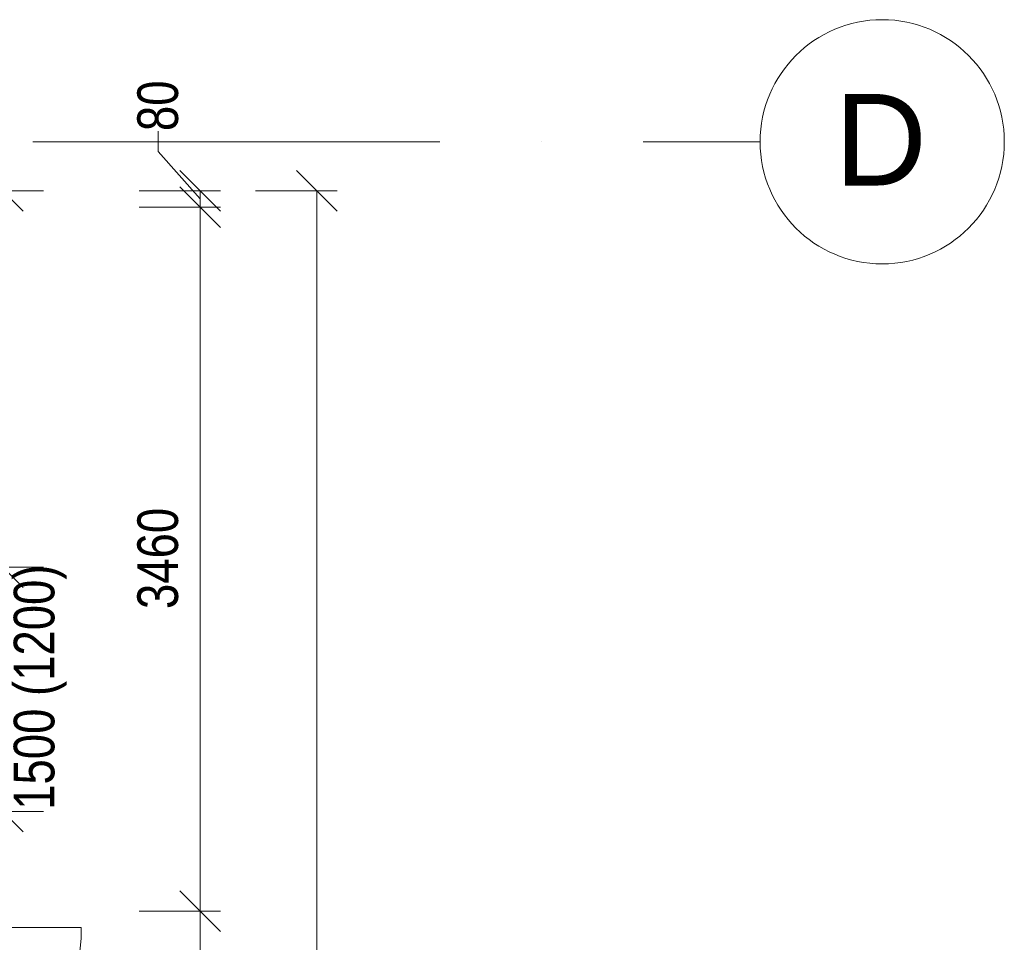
# Model space of a CAD drawing. Header units: millimetres. Extents: x 17762 to 172224, y -23587 to 40136.
# Tile 40 of 49: x 100946 to 105785, y 29816 to 34350. Entities that reach past the tile are written whole.
import ezdxf

# ---------------------------------------------------------------- set-up
doc = ezdxf.new("R2010")
doc.units = ezdxf.units.MM
doc.linetypes.add('Čerchovaná 20mm', pattern=[3000, 2000, -500, 0, -500])
doc.linetypes.add('Čerchovaná 3mm', pattern=[500, 300, -100, 0, -100])
for name, color, linetype, lineweight in [('CA_DVERE18', 8, 'Continuous', 9), ('CA_DVERE25', 7, 'Continuous', 9), ('CA_DVERE_NEVHRA1', 3, 'Čerchovaná 3mm', 13), ('CA_KOTY', 3, 'Continuous', 9), ('CA_KOTY-100', 3, 'Continuous', 9), ('CA_OSY', 5, 'Continuous', 9), ('CA_TEXT35', 62, 'Continuous', 9)]:
    doc.layers.add(name, color=color, linetype=linetype, lineweight=lineweight)
doc.styles.add('Arial_1', font='arial.ttf', dxfattribs={"width": 0.8, "height": 200})
doc.styles.add('Arial_2', font='arial.ttf', dxfattribs={"height": 450})
doc.dimstyles.new('CS_Průběžná_-_2_0_mm__stavařská_čárka__výška_otvoru_MASKA_OFF', dxfattribs={"dimscale": 304.8, "dimtxt": 204.05188, "dimasz": 0.656168, "dimexe": 0.656168, "dimexo": 1.64042, "dimgap": 0, "dimtad": 1, "dimdec": 0, "dimrnd": 5, "dimzin": 0, "dimdsep": 46, "dimtxsty": 'Arial_1', "dimblk1": 'OBLIQUE', "dimblk2": 'OBLIQUE', "dimsah": 1, "dimcen": 0.09, "dimdle": 0.656168, "dimazin": 0, "dimtfac": 1, "dimtdec": 4, "dimtix": 1, "dimtmove": 0, "dimatfit": 3, "dimfxl": 1, "dimtvp": 1, "dimtolj": 1, "dimtzin": 0, "dimarcsym": 2})
doc.dimstyles.new('HP_Přímá_-_2_mm_Ariel_1-100', dxfattribs={"dimscale": 304.8, "dimtxt": 204.05188, "dimasz": 0.656168, "dimexe": 0.328084, "dimexo": 0.0625, "dimgap": 0.164042, "dimtad": 1, "dimdec": 0, "dimzin": 0, "dimdsep": 46, "dimtxsty": 'Arial_1', "dimblk1": 'OBLIQUE', "dimblk2": 'OBLIQUE', "dimsah": 1, "dimcen": 0.09, "dimazin": 0, "dimtfac": 1, "dimtdec": 4, "dimtix": 1, "dimtmove": 0, "dimatfit": 3, "dimfxl": 0.984252, "dimfxlon": 1, "dimtvp": 1, "dimtolj": 1, "dimtzin": 0, "dimarcsym": 2})
doc.dimstyles.new('HP_Přímá_-_2_mm_Ariel_1-100_1', dxfattribs={"dimscale": 304.8, "dimtxt": 204.05188, "dimasz": 0.656168, "dimexe": 0.328084, "dimexo": 0.0625, "dimgap": 0.164042, "dimtad": 1, "dimdec": 0, "dimzin": 0, "dimdsep": 46, "dimtxsty": 'Arial_1', "dimblk1": 'OBLIQUE', "dimblk2": 'OBLIQUE', "dimsah": 1, "dimcen": 0.09, "dimazin": 0, "dimtfac": 1, "dimtdec": 4, "dimtix": 1, "dimtmove": 1, "dimatfit": 3, "dimfxl": 0.984252, "dimfxlon": 1, "dimtvp": 1, "dimtolj": 1, "dimtzin": 0, "dimarcsym": 2})

# ---------------------------------------------------------------- blocks, each defined once
blk = doc.blocks.new('CZ-Dveře_otočné_jednokřídlé_OCZ - CZ-Dveře_otočné_jednokřídlé_1000-2321949-PŮDORYS 1_NP  _ vestavek V2')
at = {"layer": 'CA_DVERE18'}
blk.add_line((-500, -40), (-500, 960), dxfattribs=at)
blk.add_arc((-500, -40), 1000, 360, 90, dxfattribs=at)
at = {"layer": 'CA_DVERE25', "lineweight": 25}
for p, q in [((-580, -140), (-580, -40)), ((-580, -40), (-500, -40)), ((-500, -40), (-500, -140)), ((500, -140), (500, -40)), ((500, -40), (580, -40)), ((580, -40), (580, -140)), ((-500, -140), (-580, -140)), ((580, -140), (500, -140))]:
    blk.add_line(p, q, dxfattribs=at)
at = {"layer": 'CA_DVERE25'}
for p, q in [((-500, -80), (-500, -40)), ((-500, -40), (500, -40)), ((500, -40), (500, -80)), ((500, -80), (-500, -80))]:
    blk.add_line(p, q, dxfattribs=at)
at = {"layer": 'CA_DVERE_NEVHRA1'}
blk.add_line((-580, 40), (580, 40), dxfattribs=at)
blk = doc.blocks.new('Osnova - Bublina osnovy 12mm-4850-PŮDORYS 1_NP  _ vestavek V2')
at = {"layer": 'CA_TEXT35'}
blk.add_circle((0, 0), 6, dxfattribs=at)
blk = doc.blocks.new('DIMBLOCK30-PŮDORYS 1_NP  _ vestavek V2')
at = {"layer": 'CA_KOTY-100'}
for p, q in [((101833.6, 29968.8), (101733.6, 30068.8)), ((101833.6, 29968.8), (101533.6, 29968.8)), ((101833.6, 28808.8), (101833.6, 29968.8)), ((101833.6, 29968.8), (101933.6, 29868.8)), ((101833.6, 29968.8), (101933.6, 29968.8)), ((101833.6, 28808.8), (101733.6, 28908.8)), ((101833.6, 28808.8), (101533.6, 28808.8)), ((101833.6, 28808.8), (101933.6, 28708.8)), ((101833.6, 28808.8), (101933.6, 28808.8))]:
    blk.add_line(p, q, dxfattribs=at)
at = {"layer": 'CA_KOTY-100', "color": 0, "char_height": 200, "width": 587.669, "attachment_point": 1, "rotation": 90, "line_spacing_factor": 0.941778, "style": 'Arial_1'}
for s, insert in [('1160', (101524, 29143.9)), ('2050', (101937.9, 29143.9))]:
    blk.add_mtext(s, dxfattribs=dict(at, insert=insert))
blk = doc.blocks.new('_Oblique')
at = {"color": 0, "linetype": 'ByBlock', "lineweight": -2}
blk.add_line((-0.5, -0.5), (0.5, 0.5), dxfattribs=at)
blk = doc.blocks.new('DIMBLOCK31-PŮDORYS 1_NP  _ vestavek V2')
at = {"layer": 'CA_KOTY-100'}
for p, q in [((101833.6, 33429), (101733.6, 33529)), ((101833.6, 33429), (101533.6, 33429)), ((101833.6, 29968.8), (101833.6, 33429)), ((101833.6, 33429), (101933.6, 33329)), ((101833.6, 33429), (101933.6, 33429)), ((101833.6, 29968.8), (101733.6, 30068.8)), ((101833.6, 29968.8), (101533.6, 29968.8)), ((101833.6, 29968.8), (101933.6, 29868.8)), ((101833.6, 29968.8), (101933.6, 29968.8))]:
    blk.add_line(p, q, dxfattribs=at)
at = {"layer": 'CA_KOTY-100', "color": 0, "insert": (101524, 31454), "char_height": 200, "width": 587.669, "attachment_point": 1, "rotation": 90, "line_spacing_factor": 0.941778, "style": 'Arial_1'}
blk.add_mtext('3460', dxfattribs=at)
blk = doc.blocks.new('DIMBLOCK32-PŮDORYS 1_NP  _ vestavek V2')
at = {"layer": 'CA_KOTY-100'}
for p, q in [((101626.6, 33802.6), (101626.6, 33702.6)), ((101626.6, 33702.6), (101833.6, 33469)), ((101833.6, 33509), (101733.6, 33609)), ((101833.6, 33509), (101533.6, 33509)), ((101833.6, 33429), (101733.6, 33529)), ((101833.6, 33429), (101833.6, 33509)), ((101833.6, 33509), (101933.6, 33409)), ((101833.6, 33509), (101933.6, 33509)), ((101833.6, 33429), (101533.6, 33429)), ((101833.6, 33429), (101933.6, 33329)), ((101833.6, 33429), (101933.6, 33429))]:
    blk.add_line(p, q, dxfattribs=at)
at = {"layer": 'CA_KOTY-100', "color": 0, "insert": (101524, 33802.6), "char_height": 200, "width": 293.835, "attachment_point": 1, "rotation": 90, "line_spacing_factor": 0.941778, "style": 'Arial_1'}
blk.add_mtext('80', dxfattribs=at)
blk = doc.blocks.new('DIMBLOCK39-PŮDORYS 1_NP  _ vestavek V2')
at = {"layer": 'CA_KOTY-100'}
for p, q in [((102405.6, 33509), (102305.6, 33609)), ((102405.6, 33509), (102105.6, 33509)), ((102405.6, 23469), (102405.6, 33509)), ((102405.6, 33509), (102505.6, 33409)), ((102405.6, 33509), (102505.6, 33509)), ((102405.6, 23469), (102305.6, 23569)), ((102405.6, 23469), (102105.6, 23469)), ((102405.6, 23469), (102505.6, 23369)), ((102405.6, 23469), (102505.6, 23469))]:
    blk.add_line(p, q, dxfattribs=at)
at = {"layer": 'CA_KOTY-100', "color": 0, "insert": (102095.9, 28182.9), "char_height": 200, "width": 734.587, "attachment_point": 1, "rotation": 90, "line_spacing_factor": 0.941778, "style": 'Arial_1'}
blk.add_mtext('10040', dxfattribs=at)
blk = doc.blocks.new('DIMBLOCK48-PŮDORYS 1_NP  _ vestavek V2')
at = {"layer": 'CA_KOTY-100'}
for p, q in [((100862.2, 33709), (100862.2, 31659)), ((100862.2, 33509), (100762.2, 33609)), ((100862.2, 33509), (100828.6, 33509)), ((100862.2, 33509), (100962.2, 33409)), ((100862.2, 33509), (101062.2, 33509)), ((100862.2, 31659), (100762.2, 31759)), ((100862.2, 31659), (100841.9, 31659)), ((100862.2, 31659), (100962.2, 31559)), ((100862.2, 31659), (101062.2, 31659))]:
    blk.add_line(p, q, dxfattribs=at)
at = {"layer": 'CA_KOTY-100', "color": 0, "insert": (100602.6, 32339.1), "char_height": 200, "width": 587.669, "attachment_point": 1, "rotation": 90, "line_spacing_factor": 0.941778, "style": 'Arial_1'}
blk.add_mtext('1850', dxfattribs=at)
blk = doc.blocks.new('DIMBLOCK49-PŮDORYS 1_NP  _ vestavek V2')
at = {"layer": 'CA_KOTY-100'}
for p, q in [((100862.2, 31659), (100762.2, 31759)), ((100862.2, 31659), (100841.9, 31659)), ((100862.2, 31659), (100862.2, 30259)), ((100862.2, 31659), (100962.2, 31559)), ((100862.2, 31659), (101062.2, 31659)), ((100862.2, 30459), (100762.2, 30559)), ((100862.2, 30459), (100841.9, 30459)), ((100862.2, 30459), (100962.2, 30359)), ((100862.2, 30459), (101062.2, 30459))]:
    blk.add_line(p, q, dxfattribs=at)
at = {"layer": 'CA_KOTY-100', "color": 0, "char_height": 200, "attachment_point": 1, "rotation": 90, "line_spacing_factor": 0.941778, "style": 'Arial_1'}
for s, insert, width in [('1200', (100602.6, 30814.1), 587.669), ('1500 (1200)', (100916.5, 30467.3), 1420.201)]:
    blk.add_mtext(s, dxfattribs=dict(at, insert=insert, width=width))

msp = doc.modelspace()

# ---------------------------------------------------------------- linework, layer by layer
at = {"layer": 'CA_OSY', "linetype": 'Čerchovaná 20mm'}
msp.add_line((77009.3, 33749.9), (104585.2, 33749.9), dxfattribs=at)

# ---------------------------------------------------------------- block references
at = {"layer": 'CA_DVERE_NEVHRA1', "rotation": 269.9999999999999}
msp.add_blockref('CZ-Dveře_otočné_jednokřídlé_OCZ - CZ-Dveře_otočné_jednokřídlé_1000-2321949-PŮDORYS 1_NP  _ vestavek V2', (100288.6, 29388.8), dxfattribs=at)
at = {"layer": 'CA_TEXT35', "xscale": 99.99999999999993, "yscale": 99.99999999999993, "zscale": 99.99999999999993, "rotation": 269.9999999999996}
msp.add_blockref('Osnova - Bublina osnovy 12mm-4850-PŮDORYS 1_NP  _ vestavek V2', (105185.2, 33749.9), dxfattribs=at)

# ---------------------------------------------------------------- dimensions: what is measured, and where the dimension line sits
at = {"layer": 'CA_KOTY'}
dim = msp.add_linear_dim(base=(101833.6, 33509), p1=(101533.6, 33429), p2=(101533.6, 33509), angle=90, dimstyle='HP_Přímá_-_2_mm_Ariel_1-100_1', override={"dimpost": '<>', "dimfxl": 80}, dxfattribs=at)
dim.commit()
dim.dimension.update_dxf_attribs({"geometry": 'DIMBLOCK32-PŮDORYS 1_NP  _ vestavek V2', "text_midpoint": (101657.3, 33949.5), "dimtype": 160, "text_rotation": 90})
for base, p1, p2, dimstyle, override, picture, middle in [((100862.2, 31659), (100328.6, 33509), (100341.9, 31659), 'CS_Průběžná_-_2_0_mm__stavařská_čárka__výška_otvoru_MASKA_OFF', {"dimpost": '<>', "dimfxl": 1850.048047}, 'DIMBLOCK48-PŮDORYS 1_NP  _ vestavek V2', (100760.1, 32584)), ((102405.6, 33509), (102105.6, 23469), (102105.6, 33509), 'HP_Přímá_-_2_mm_Ariel_1-100', {"dimpost": '<>', "dimfxl": 10040.000704}, 'DIMBLOCK39-PŮDORYS 1_NP  _ vestavek V2', (102253.5, 28489)), ((101833.6, 33429), (101533.6, 29968.8), (101533.6, 33429), 'HP_Přímá_-_2_mm_Ariel_1-100', {"dimpost": '<>', "dimfxl": 3460.232738}, 'DIMBLOCK31-PŮDORYS 1_NP  _ vestavek V2', (101681.4, 31698.9))]:
    dim = msp.add_linear_dim(base=base, p1=p1, p2=p2, angle=90, dimstyle=dimstyle, override=override, dxfattribs=at)
    dim.commit()
    dim.dimension.update_dxf_attribs({"geometry": picture, "text_midpoint": middle})
for base, p1, p2, text, dimstyle, override, picture, middle in [((100862.2, 30459), (100341.9, 31659), (100341.9, 30459), '<>\\X1500 (1200)', 'CS_Průběžná_-_2_0_mm__stavařská_čárka__výška_otvoru_MASKA_OFF', {"dimpost": '<>', "dimfxl": 1200}, 'DIMBLOCK49-PŮDORYS 1_NP  _ vestavek V2', (100862.2, 31059)), ((101833.6, 29968.8), (101533.6, 28808.8), (101533.6, 29968.8), '<>\\X2050', 'HP_Přímá_-_2_mm_Ariel_1-100', {"dimpost": '<>', "dimfxl": 1160}, 'DIMBLOCK30-PŮDORYS 1_NP  _ vestavek V2', (101833.6, 29388.8))]:
    dim = msp.add_linear_dim(base=base, p1=p1, p2=p2, angle=90, text=text, dimstyle=dimstyle, override=override, dxfattribs=at)
    dim.commit()
    dim.dimension.update_dxf_attribs({"geometry": picture, "text_midpoint": middle})

# ---------------------------------------------------------------- next in the draw order: texts
at = {"layer": 'CA_TEXT35', "insert": (104951.1, 33985.1), "char_height": 450, "width": 553.164, "attachment_point": 1, "style": 'Arial_2', "bg_fill": 3, "box_fill_scale": 1.25, "bg_fill_color": 256, "bg_fill_true_color": 13158600, "bg_fill_transparency": 0}
msp.add_mtext('\\fArial|b0|i0|c238|p34|;D', dxfattribs=at)

doc.saveas('drawing.dxf')
